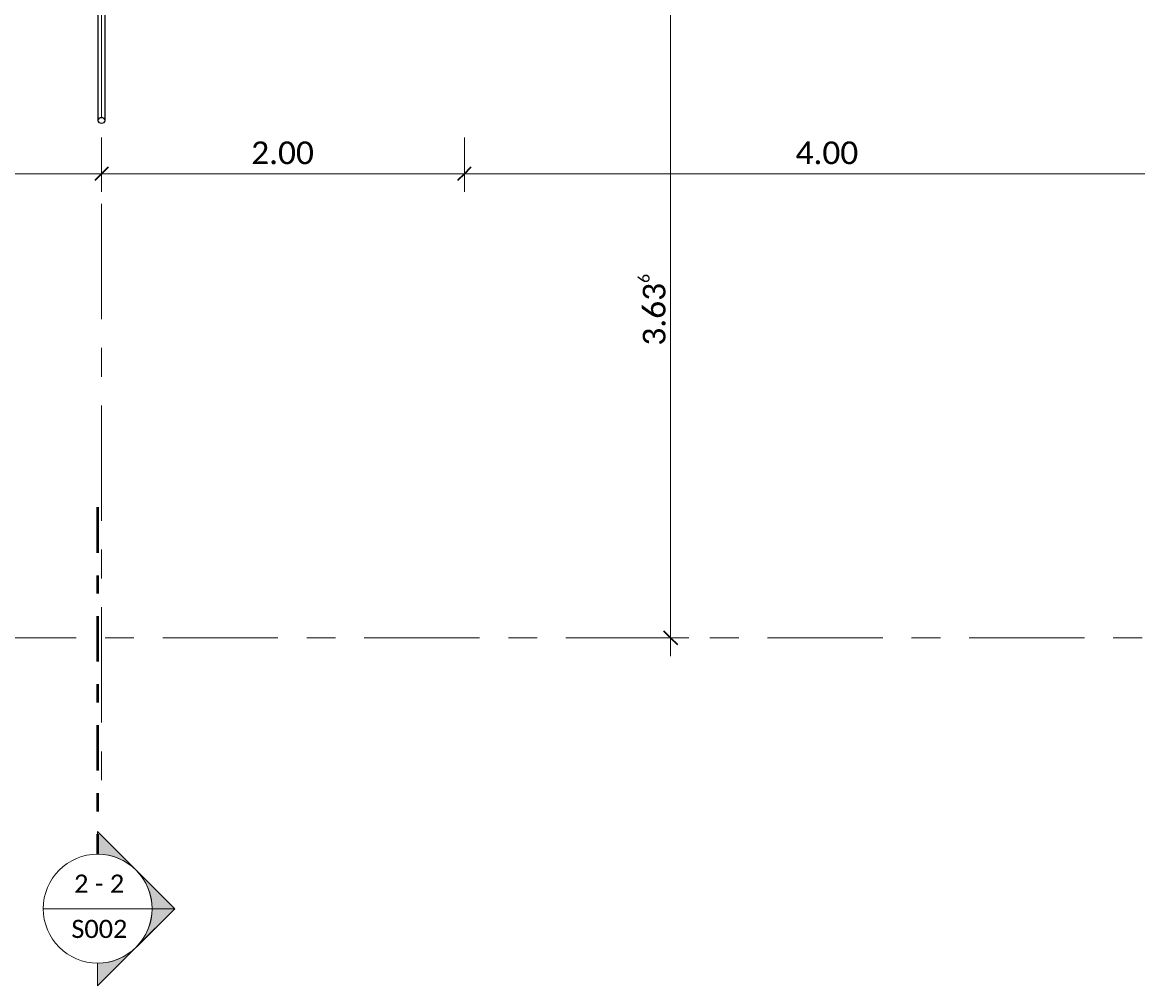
# Model space of a CAD drawing. Header units: metres. Extents: x -3 to 135, y -4 to 27.
# Tile 2 of 81: x 2 to 8, y -1 to 4. Entities that reach past the tile are written whole.
import ezdxf

# ---------------------------------------------------------------- set-up
doc = ezdxf.new("R2010")
doc.units = ezdxf.units.M
for name, pattern in [('Achse', [0.5, 0.25, -0.125, 0, -0.125]), ('Rasterlinie', [1.11125, 0.635, -0.15875, 0.15875, -0.15875]), ('Verdeckt', [0.15, 0.1, -0.05])]:
    doc.linetypes.add(name, pattern=pattern)
for name, color, linetype, lineweight in [('A-ANNO-DIMS', 211, 'Continuous', 9), ('A-ANNO-DIMS-50', 211, 'Continuous', 9), ('G-ANNO-SYMB', 111, 'Continuous', 9), ('S-BEAM', 12, 'Continuous', 35), ('S-BEAM-HDLN', 1, 'Verdeckt', 25), ('S-GRID', 1, 'Continuous', 9)]:
    doc.layers.add(name, color=color, linetype=linetype, lineweight=lineweight)
doc.styles.add('Calibri_1', font='calibri.ttf', dxfattribs={"height": 0.125})
doc.styles.add('Calibri_2', font='calibri.ttf', dxfattribs={"height": 0.1})
doc.dimstyles.new('DIM25', dxfattribs={"dimscale": 0.3048, "dimtxt": 0.147169, "dimasz": 0.246063, "dimexe": 0.328084, "dimexo": 0.0625, "dimgap": 0.016404, "dimtad": 1, "dimrnd": 0.001, "dimzin": 0, "dimdsep": 46, "dimtxsty": 'Calibri_1', "dimblk1": 'OBLIQUE', "dimblk2": 'OBLIQUE', "dimsah": 1, "dimcen": 0.09, "dimdle": 0.328084, "dimadec": 0, "dimazin": 0, "dimtfac": 1, "dimtdec": 4, "dimtix": 1, "dimtmove": 0, "dimatfit": 3, "dimfxl": 0.656168, "dimfxlon": 1, "dimtvp": 1, "dimtolj": 1, "dimtzin": 0, "dimlwd": 18, "dimlwe": 18, "dimarcsym": 2})

# ---------------------------------------------------------------- blocks, each defined once
blk = doc.blocks.new('Rundstahl Träger - RB 36-V15-Fundamente Draufsicht')
at = {"layer": 'S-BEAM', "lineweight": 25}
for p, q in [((2.5435, 19.2329), (2.5435, 15.6139)), ((2.5835, 15.6139), (2.5835, 19.2329))]:
    blk.add_line(p, q, dxfattribs=at)
for start_param, end_param in [(0.012594, 3.128999), (3.141593, 6.283185)]:
    blk.add_ellipse((2.5635, 15.6139), major_axis=(0.02, 0), ratio=0.750552, start_param=start_param, end_param=end_param, dxfattribs=at)
at = {"layer": 'S-BEAM-HDLN'}
for start_param, end_param in [(0, 3.141593), (3.154186, 6.270592)]:
    blk.add_ellipse((2.5635, 19.2329), major_axis=(0.02, 0), ratio=0.750552, start_param=start_param, end_param=end_param, dxfattribs=at)
blk = doc.blocks.new('Schnitt - SP-TX-Schnittpfeil-Kreis-groß_001-614893-Fundamente Draufsicht')
at = {"layer": 'G-ANNO-SYMB'}
h = blk.add_hatch(color=256, dxfattribs=at)
edge = h.paths.add_edge_path()
edge.add_line((-0.006, 0.00849), (-0.006, 0.006))
edge.add_arc((-0.006, 0), 0.006, 90, 135)
edge.add_line((-0.01024, 0.00424), (-0.006, 0.00849))
h = blk.add_hatch(color=256, dxfattribs=at)
edge = h.paths.add_edge_path()
edge.add_line((-0.006, 0.00849), (-0.00176, 0.00424))
edge.add_arc((-0.006, 0), 0.006, 45, 90)
edge.add_line((-0.006, 0.006), (-0.006, 0.00849))
h = blk.add_hatch(color=256, dxfattribs=at)
edge = h.paths.add_edge_path()
edge.add_line((-0.01449, 0), (-0.01024, 0.00424))
edge.add_arc((-0.006, 0), 0.006, 135, 180)
edge.add_line((-0.012, 0), (-0.01449, 0))
h = blk.add_hatch(color=256, dxfattribs=at)
edge = h.paths.add_edge_path()
edge.add_line((0.00249, 0), (0, 0))
edge.add_arc((-0.006, 0), 0.006, 360, 405)
edge.add_line((-0.00176, 0.00424), (0.00249, 0))
for p, q in [((-0.006, 0.00849), (-0.01449, 0)), ((-0.006, 0.00849), (-0.01024, 0.00424)), ((-0.006, 0.00849), (0.00249, 0)), ((-0.006, 0.006), (-0.006, 0.00849)), ((-0.006, 0.00849), (-0.006, 0.006)), ((-0.00176, 0.00424), (-0.006, 0.00849)), ((-0.01024, 0.00424), (-0.01449, 0)), ((0.00249, 0), (-0.00176, 0.00424)), ((-0.01449, 0), (-0.012, 0)), ((0, 0), (0.00249, 0)), ((-0.012, 0), (-0.01449, 0)), ((0, 0), (0.00249, 0))]:
    blk.add_line(p, q, dxfattribs=at)
for start, end in [(360, 180), (90, 135), (45, 90), (135, 180), (360, 45), (180, 360)]:
    blk.add_arc((-0.006, 0), 0.006, start, end, dxfattribs=at)
blk = doc.blocks.new('DIMBLOCK45-Fundamente Draufsicht')
at = {"layer": 'A-ANNO-DIMS-50', "lineweight": 35}
for p, q in [((5.6996, 4.3993), (5.6621, 4.4368)), ((5.6996, 4.3993), (5.7371, 4.3618)), ((5.6996, 0.7635), (5.6621, 0.801)), ((5.6996, 0.7635), (5.7371, 0.726))]:
    blk.add_line(p, q, dxfattribs=at)
at = {"layer": 'A-ANNO-DIMS-50', "lineweight": 18}
for p, q in [((5.6996, 4.3993), (5.4996, 4.3993)), ((5.6996, 0.6635), (5.6996, 4.3993)), ((5.6996, 4.3993), (5.7996, 4.3993)), ((5.6996, 0.7635), (5.4996, 0.7635)), ((5.6996, 0.7635), (5.7996, 0.7635))]:
    blk.add_line(p, q, dxfattribs=at)
at = {"layer": 'A-ANNO-DIMS-50', "color": 0, "lineweight": 18, "insert": (5.5213, 2.3732), "char_height": 0.125, "width": 0.499759, "attachment_point": 1, "rotation": 90, "line_spacing_factor": 1.158048, "style": 'Calibri_1'}
blk.add_mtext('3.63\\A2\\H0.5x;\\S6^  ;\\H2x;', dxfattribs=at)
blk = doc.blocks.new('_Oblique')
at = {"color": 0, "linetype": 'ByBlock', "lineweight": -2}
blk.add_line((-0.5, -0.5), (0.5, 0.5), dxfattribs=at)
blk = doc.blocks.new('DIMBLOCK53-Fundamente Draufsicht')
at = {"layer": 'A-ANNO-DIMS-50', "lineweight": 18}
for p, q in [((0.5635, 3.3199), (0.5635, 3.5199)), ((2.5635, 3.3199), (2.5635, 3.5199)), ((0.5635, 3.3199), (2.5635, 3.3199)), ((0.5635, 3.3199), (0.5635, 3.2199)), ((2.5635, 3.3199), (2.5635, 3.2199))]:
    blk.add_line(p, q, dxfattribs=at)
at = {"layer": 'A-ANNO-DIMS-50', "lineweight": 35}
for p, q in [((0.5635, 3.3199), (0.526, 3.2824)), ((0.5635, 3.3199), (0.601, 3.3574)), ((2.5635, 3.3199), (2.526, 3.2824)), ((2.5635, 3.3199), (2.601, 3.3574))]:
    blk.add_line(p, q, dxfattribs=at)
at = {"layer": 'A-ANNO-DIMS-50', "color": 0, "lineweight": 18, "insert": (1.3884, 3.4981), "char_height": 0.125, "width": 0.420292, "attachment_point": 1, "line_spacing_factor": 1.158048, "style": 'Calibri_1'}
blk.add_mtext('2.00', dxfattribs=at)
blk = doc.blocks.new('DIMBLOCK54-Fundamente Draufsicht')
at = {"layer": 'A-ANNO-DIMS-50', "lineweight": 18}
for p, q in [((2.5635, 3.3199), (2.5635, 3.5199)), ((4.5635, 3.3199), (4.5635, 3.5199)), ((2.5635, 3.3199), (4.5635, 3.3199)), ((2.5635, 3.3199), (2.5635, 3.2199)), ((4.5635, 3.3199), (4.5635, 3.2199))]:
    blk.add_line(p, q, dxfattribs=at)
at = {"layer": 'A-ANNO-DIMS-50', "lineweight": 35}
for p, q in [((2.5635, 3.3199), (2.526, 3.2824)), ((2.5635, 3.3199), (2.601, 3.3574)), ((4.5635, 3.3199), (4.526, 3.2824)), ((4.5635, 3.3199), (4.601, 3.3574))]:
    blk.add_line(p, q, dxfattribs=at)
at = {"layer": 'A-ANNO-DIMS-50', "color": 0, "lineweight": 18, "insert": (3.3884, 3.4981), "char_height": 0.125, "width": 0.420292, "attachment_point": 1, "line_spacing_factor": 1.158048, "style": 'Calibri_1'}
blk.add_mtext('2.00', dxfattribs=at)
blk = doc.blocks.new('DIMBLOCK55-Fundamente Draufsicht')
at = {"layer": 'A-ANNO-DIMS-50', "lineweight": 18}
for p, q in [((4.5635, 3.3199), (4.5635, 3.5199)), ((8.5635, 3.3199), (8.5635, 3.5199)), ((4.5635, 3.3199), (8.5635, 3.3199)), ((4.5635, 3.3199), (4.5635, 3.2199)), ((8.5635, 3.3199), (8.5635, 3.2199))]:
    blk.add_line(p, q, dxfattribs=at)
at = {"layer": 'A-ANNO-DIMS-50', "lineweight": 35}
for p, q in [((4.5635, 3.3199), (4.526, 3.2824)), ((4.5635, 3.3199), (4.601, 3.3574)), ((8.5635, 3.3199), (8.526, 3.2824)), ((8.5635, 3.3199), (8.601, 3.3574))]:
    blk.add_line(p, q, dxfattribs=at)
at = {"layer": 'A-ANNO-DIMS-50', "color": 0, "lineweight": 18, "insert": (6.3884, 3.4981), "char_height": 0.125, "width": 0.420292, "attachment_point": 1, "line_spacing_factor": 1.158048, "style": 'Calibri_1'}
blk.add_mtext('4.00', dxfattribs=at)

msp = doc.modelspace()

# ---------------------------------------------------------------- linework, layer by layer
at = {"layer": 'G-ANNO-SYMB', "linetype": 'Achse', "lineweight": 50}
msp.add_line((2.5421, 1.4826), (2.5421, -0.4284), dxfattribs=at)
at = {"layer": 'G-ANNO-SYMB'}
msp.add_line((2.2421, -0.7284), (2.8421, -0.7284), dxfattribs=at)
at = {"layer": 'S-GRID', "linetype": 'Rasterlinie'}
for p, q in [((2.5635, 25.3796), (2.5635, -0.0229)), ((-2.6557, 0.7635), (47.2152, 0.7635))]:
    msp.add_line(p, q, dxfattribs=at)

# ---------------------------------------------------------------- block references
at = {"layer": 'G-ANNO-SYMB', "extrusion": (0, 0, -1), "xscale": 49.99999999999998, "yscale": 49.99999999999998, "zscale": 49.99999999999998, "rotation": 90.00000000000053}
msp.add_blockref('Schnitt - SP-TX-Schnittpfeil-Kreis-groß_001-614893-Fundamente Draufsicht', (-2.5421, -0.4284), dxfattribs=at)
at = {"layer": 'S-BEAM-HDLN'}
msp.add_blockref('Rundstahl Träger - RB 36-V15-Fundamente Draufsicht', (0, -12), dxfattribs=at)

# ---------------------------------------------------------------- texts
at = {"layer": 'G-ANNO-SYMB', "char_height": 0.1, "attachment_point": 1, "style": 'Calibri_2'}
for s, insert, width in [('2 - 2', (2.4122, -0.5405), 0.340717), ('S002', (2.3972, -0.79), 0.376793)]:
    msp.add_mtext(s, dxfattribs=dict(at, insert=insert, width=width))

# ---------------------------------------------------------------- dimensions: what is measured, and where the dimension line sits
at = {"layer": 'A-ANNO-DIMS', "lineweight": 18}
dim = msp.add_linear_dim(base=(5.6996, 4.3993), p1=(5.4996, 0.7635), p2=(5.4996, 4.3993), angle=90, text='\\A1;3.63\\Q;{\\A1;{\\H0.5x;\\S6^ ;}}', dimstyle='DIM25', override={"dimpost": '<>', "dimfxl": 3.635758}, dxfattribs=at)
dim.commit()
dim.dimension.update_dxf_attribs({"geometry": 'DIMBLOCK45-Fundamente Draufsicht', "text_midpoint": (5.6305, 2.5814)})
for base, p1, p2, override, picture, middle in [((2.5635, 3.3199), (0.5635, 3.5199), (2.5635, 3.5199), {"dimpost": '<>', "dimfxl": 2}, 'DIMBLOCK53-Fundamente Draufsicht', (1.5635, 3.3889)), ((4.5635, 3.3199), (2.5635, 3.5199), (4.5635, 3.5199), {"dimpost": '<>', "dimfxl": 2}, 'DIMBLOCK54-Fundamente Draufsicht', (3.5635, 3.3889)), ((8.5635, 3.3199), (4.5635, 3.5199), (8.5635, 3.5199), {"dimpost": '<>', "dimfxl": 4}, 'DIMBLOCK55-Fundamente Draufsicht', (6.5635, 3.3889))]:
    dim = msp.add_linear_dim(base=base, p1=p1, p2=p2, dimstyle='DIM25', override=override, dxfattribs=at)
    dim.commit()
    dim.dimension.update_dxf_attribs({"geometry": picture, "text_midpoint": middle})

doc.saveas('drawing.dxf')
